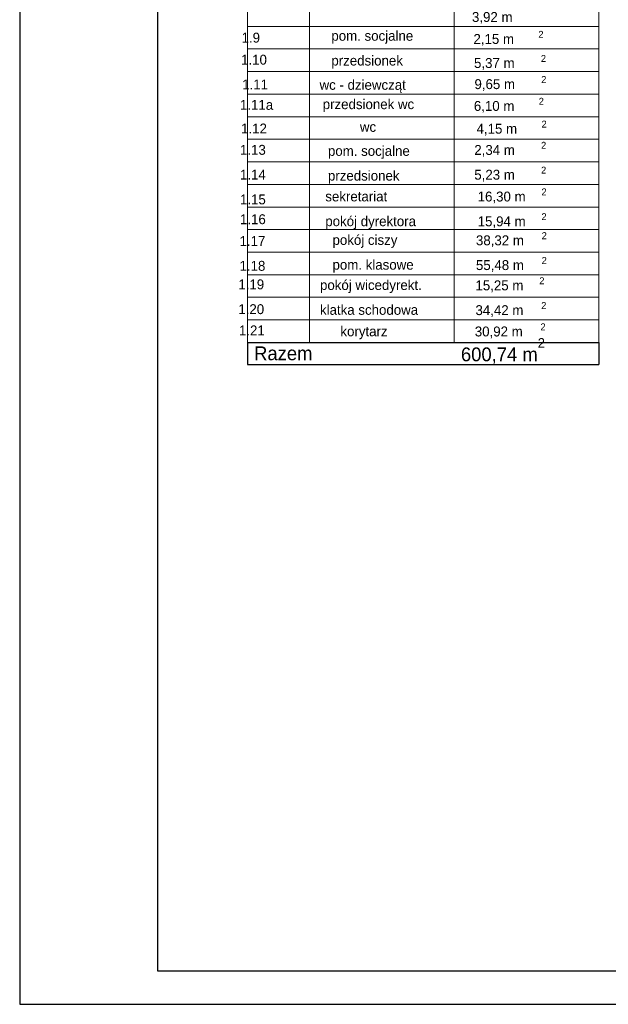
# Model space of a CAD drawing. Header units: millimetres. Extents: x 45180 to 119519, y 31297 to 302414.
# Tile 22 of 97: x 45180 to 55856, y 130453 to 148331. Entities that reach past the tile are written whole.
import ezdxf

# ---------------------------------------------------------------- set-up
doc = ezdxf.new("R2010")
doc.units = ezdxf.units.MM
doc.header["$MEASUREMENT"] = 0
doc.layers.add('_TABELA', color=7, linetype='Continuous')
doc.layers.add('Arch opisy_Nr_Pióra__1', color=252, linetype='Continuous', lineweight=25)
doc.layers.add('Arch opisy_Nr_Pióra__21', color=252, linetype='Continuous', lineweight=13)
doc.styles.add('GENERATED_STYLE_2', font='txt')
doc.styles.add('GENERATED_STYLE_3', font='txt')

msp = doc.modelspace()

# ---------------------------------------------------------------- linework, layer by layer
at = {"layer": '_TABELA', "color": 7}
for p, q in [((45180, 160153), (45180, 130453)), ((47680, 159543), (47680, 131063)), ((47680, 131063), (115180, 131063)), ((45180, 130453), (115780, 130453))]:
    msp.add_line(p, q, dxfattribs=at)
at = {"layer": 'Arch opisy_Nr_Pióra__1', "linetype": 'Continuous'}
for p, q in [((49311, 142470), (49311, 142068)), ((49311, 142470), (55686, 142470)), ((55686, 142470), (55686, 142068)), ((49311, 142068), (55686, 142068))]:
    msp.add_line(p, q, dxfattribs=at)
at = {"layer": 'Arch opisy_Nr_Pióra__21', "linetype": 'Continuous'}
for p, q in [((49311, 142470), (49311, 152703)), ((50436, 142470), (50436, 152703)), ((53061, 142470), (53061, 152703)), ((55686, 142470), (55686, 152703)), ((49311, 148210), (55686, 148210)), ((49311, 147800), (55686, 147800)), ((49311, 147390), (55686, 147390)), ((49311, 146980), (55686, 146980)), ((49311, 146570), (55686, 146570)), ((49311, 146160), (55686, 146160)), ((49311, 145750), (55686, 145750)), ((49311, 145340), (55686, 145340)), ((49311, 144930), (55686, 144930)), ((49311, 144520), (55686, 144520)), ((49311, 144110), (55686, 144110)), ((49311, 143700), (55686, 143700)), ((49311, 143290), (55686, 143290)), ((49311, 142880), (55686, 142880)), ((49311, 142472), (55686, 142472)), ((49311, 142470), (55686, 142470)), ((49311, 142470), (55686, 142470)), ((49311, 142470), (55686, 142470))]:
    msp.add_line(p, q, dxfattribs=at)

# ---------------------------------------------------------------- texts
at = {"layer": 'Arch opisy_Nr_Pióra__1', "linetype": 'Continuous', "style": 'GENERATED_STYLE_2'}
for s, height, p in [('  3,92 m', 180, (53250, 148290)), ('     1.9', 180, (48870, 147915)), ('pom. socjalne', 180, (50833, 147949)), ('  2,15 m', 180, (53277, 147891)), ('2', 126, (54588, 148002)), ('     1.10', 180, (48861, 147515)), ('przedsionek', 180, (50833, 147499)), ('2', 126, (54633, 147565)), ('  5,37 m', 180, (53287, 147454)), ('     1.11', 180, (48881, 147065)), ('wc - dziewcząt', 180, (50619, 147058)), ('  9,65 m', 180, (53295, 147071)), ('2', 126, (54640, 147182)), ('     1.11a', 180, (48841, 146695)), ('przedsionek wc', 180, (50676, 146707)), ('  6,10 m', 180, (53284, 146675)), ('2', 126, (54595, 146786)), ('     1.12', 180, (48861, 146265)), ('wc', 180, (51351, 146295)), ('  4,15 m', 180, (53333, 146261)), ('2', 126, (54645, 146372)), ('2', 126, (54637, 145987)), ('     1.13', 180, (48841, 145878)), ('pom. socjalne', 180, (50771, 145859)), ('  2,34 m', 180, (53292, 145876)), ('     1.14', 180, (48841, 145428)), ('przedsionek', 180, (50771, 145409)), ('  5,23 m', 180, (53292, 145426)), ('2', 126, (54637, 145537)), ('sekretariat', 180, (50723, 145032)), ('16,30 m', 180, (53487, 145030)), ('2', 126, (54644, 145141)), ('     1.15', 180, (48841, 144978)), ('2', 126, (54644, 144691)), ('     1.16', 180, (48841, 144618)), ('pokój dyrektora', 180, (50723, 144582)), ('15,94 m', 180, (53487, 144580)), ('pokój ciszy', 180, (50854, 144242)), ('2', 126, (54648, 144346)), ('     1.17', 180, (48833, 144222)), ('38,32 m', 180, (53456, 144235)), ('     1.18', 180, (48833, 143772)), ('pom. klasowe', 180, (50854, 143792)), ('55,48 m', 180, (53456, 143785)), ('2', 126, (54648, 143896)), ('     1.19', 180, (48811, 143435)), ('pokój wicedyrekt.', 180, (50627, 143423)), ('15,25 m', 180, (53447, 143417)), ('2', 126, (54605, 143528)), ('2', 126, (54639, 143078)), ('     1.20', 180, (48811, 142985)), ('klatka schodowa', 180, (50627, 142973)), ('34,42 m', 180, (53447, 142967)), ('     1.21', 180, (48822, 142599)), ('korytarz', 180, (50997, 142583)), ('30,92 m', 180, (53435, 142580)), ('2', 126, (54626, 142691))]:
    msp.add_text(s, height=height, dxfattribs=at).set_placement(p)
at = {"layer": 'Arch opisy_Nr_Pióra__1', "linetype": 'Continuous', "attachment_point": 7, "style": 'GENERATED_STYLE_3'}
for s, insert, char_height in [('{ 600,74 m\\A1{\\H0.7x;\\S2^  ;}}', (53090, 142083), 250.01), ('{Razem}', (49431, 142145), 250)]:
    msp.add_mtext(s, dxfattribs=dict(at, insert=insert, char_height=char_height))

doc.saveas('drawing.dxf')
